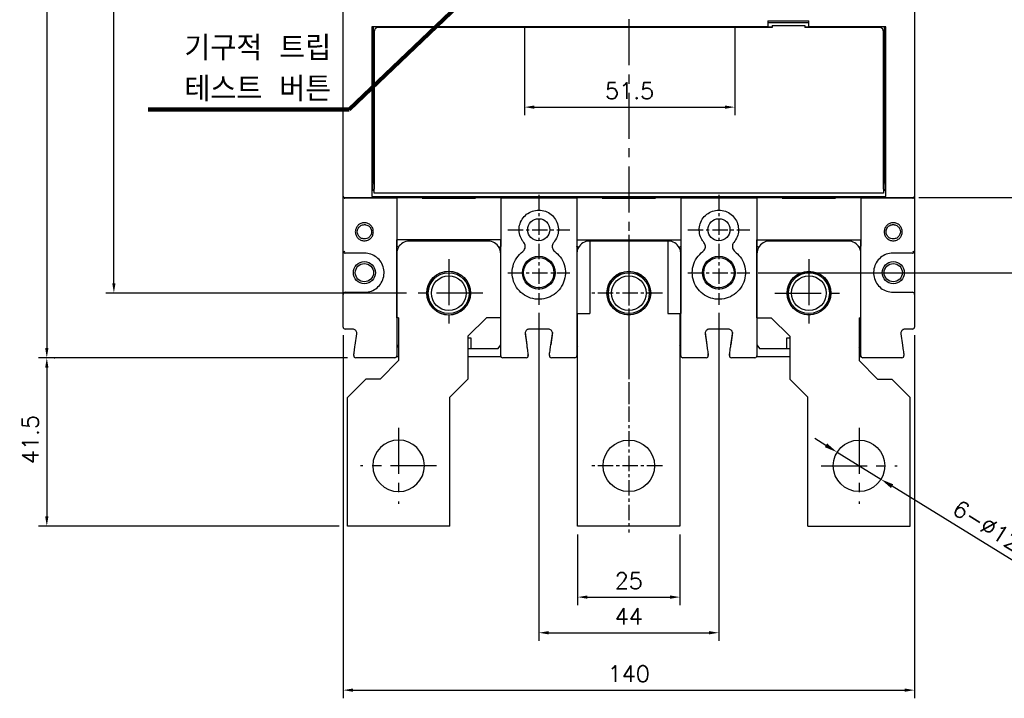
# Model space of a CAD drawing. Extents: x -312 to 2710, y -907 to 1738.
# Tile 4 of 17: x -66 to 174, y 1221 to 1387. Entities that reach past the tile are written whole.
import ezdxf

# ---------------------------------------------------------------- set-up
doc = ezdxf.new("R2010")
doc.units = 0
doc.header["$LTSCALE"] = 3
doc.header["$MEASUREMENT"] = 0
doc.linetypes.add('CENTER', pattern=[2, 1.25, -0.25, 0.25, -0.25])
doc.layers.get('0').update_dxf_attribs({"linetype": 'CONTINUOUS'})
doc.layers.get('Defpoints').update_dxf_attribs({"linetype": 'CONTINUOUS'})
for name, color, linetype in [('cen', 1, 'CENTER'), ('di', 3, 'CONTINUOUS'), ('dwg', 7, 'CONTINUOUS')]:
    doc.layers.add(name, color=color, linetype=linetype)
doc.styles.add('KIM', font='ROMANS.shx', dxfattribs={"height": 5, "bigfont": 'GSG1.shx'})
doc.styles.get("Standard").update_dxf_attribs({"font": 'romans.shx', "height": 4, "bigfont": 'ghs.shx'})
doc.dimstyles.get("Standard").update_dxf_attribs({"dimtxt": 0.18, "dimasz": 0.18, "dimexe": 0.18, "dimexo": 0.0625, "dimgap": 0.09, "dimtad": 0, "dimtih": 1, "dimtoh": 1, "dimdec": 4, "dimzin": 0, "dimdsep": 46, "dimtxsty": 'Standard', "dimcen": 0.09, "dimadec": 0, "dimazin": 0, "dimtfac": 1, "dimtdec": 4, "dimtofl": 0, "dimtmove": 0, "dimatfit": 3, "dimfxl": 0, "dimtolj": 1, "dimtzin": 0, "dimarcsym": 0})
doc.dimstyles.new('STANDARD$0', dxfattribs={"dimtxt": 5, "dimasz": 5, "dimexe": 1, "dimexo": 2, "dimgap": 2, "dimtad": 1, "dimdec": 4, "dimzin": 12, "dimdsep": 46, "dimtxsty": 'KIM', "dimcen": -1, "dimdle": 0.1, "dimadec": 0, "dimazin": 0, "dimtfac": 1, "dimtdec": 4, "dimtmove": 0, "dimatfit": 3, "dimfxl": 0, "dimtolj": 1, "dimtzin": 0, "dimarcsym": 0})

# ---------------------------------------------------------------- blocks, each defined once
blk = doc.blocks.new('*D228')
at = {"layer": 'Defpoints', "color": 0}
for p in [(12.81, 1312.25), (152.41, 1312.25), (152.41, 1223.5)]:
    blk.add_point(p, dxfattribs=at)
at = {"layer": 'di'}
for p, q in [((12.81, 1310.25), (12.81, 1221.5)), ((152.41, 1310.25), (152.41, 1221.5)), ((15.21, 1223.5), (150.01, 1223.5))]:
    blk.add_line(p, q, dxfattribs=at)
for points in [[(15.21, 1223.9), (15.21, 1223.1), (12.81, 1223.5)], [(150.01, 1223.9), (150.01, 1223.1), (152.41, 1223.5)]]:
    blk.add_solid(points, dxfattribs=at)
at = {"layer": 'di', "insert": (82.61, 1227.5), "char_height": 4, "attachment_point": 5}
blk.add_mtext('\\A1;140', dxfattribs=at)
blk = doc.blocks.new('fsadfsafas')
at = {"layer": 'cen', "ltscale": 3}
for p, q in [((614, 610.86), (614, 629.46)), ((623.3, 620.16), (604.7, 620.16)), ((626.25, 569.66), (626.25, 586.26)), ((634.55, 577.96), (617.95, 577.96))]:
    blk.add_line(p, q, dxfattribs=at)
at = {"layer": 'dwg'}
for p, q in [((626.5, 634.96), (601.5, 634.96)), ((601.5, 634.96), (601.5, 603.46)), ((626.5, 634.96), (626.5, 603.41)), ((601.5, 603.46), (606, 598.96)), ((626.5, 603.41), (630.95, 598.96)), ((609.5, 598.96), (606, 598.96)), ((609.5, 598.96), (614, 594.46)), ((630.95, 588.46), (630.95, 598.96)), ((614, 583.96), (614, 594.46)), ((635.45, 583.96), (630.95, 588.46)), ((614, 583.96), (613.55, 583.96)), ((613.55, 583.96), (613.55, 564.96)), ((638.95, 583.96), (635.45, 583.96)), ((638.95, 583.96), (638.95, 564.96)), ((638.95, 564.96), (613.55, 564.96))]:
    blk.add_line(p, q, dxfattribs=at)
for centre, radius in [((614, 620.16), 6.3), ((626.25, 577.96), 5.3)]:
    blk.add_circle(centre, radius, dxfattribs=at)
blk = doc.blocks.new('fsadfsaf')
for p, q in [((574.65, 711.75), (574.65, 763.75)), ((574.65, 763.75), (599.65, 763.75)), ((599.65, 763.75), (599.65, 711.75)), ((577.65, 711.75), (574.45, 711.75)), ((574.45, 693.75), (574.45, 711.75)), ((577.65, 693.75), (577.65, 711.75)), ((596.65, 693.75), (596.65, 711.75)), ((599.85, 711.75), (596.65, 711.75)), ((599.85, 693.75), (599.85, 711.75)), ((599.85, 693.75), (574.45, 693.75))]:
    blk.add_line(p, q)
for centre, radius in [((587.15, 748.95), 6.3), ((587.15, 706.75), 5.3)]:
    blk.add_circle(centre, radius)
at = {"layer": 'cen'}
for p, q in [((587.15, 692.49), (587.15, 765.27)), ((578.96, 748.95), (596.21, 748.95)), ((578.96, 706.75), (596.21, 706.75))]:
    blk.add_line(p, q, dxfattribs=at)
blk = doc.blocks.new('*D231')
at = {"layer": 'Defpoints', "color": 0}
for p in [(57.11, 1387.65), (108.51, 1387.65), (108.51, 1366.02)]:
    blk.add_point(p, dxfattribs=at)
at = {"layer": 'di'}
for p, q in [((57.11, 1385.65), (57.11, 1364.02)), ((108.51, 1385.65), (108.51, 1364.02)), ((59.51, 1366.02), (106.11, 1366.02))]:
    blk.add_line(p, q, dxfattribs=at)
for points in [[(59.51, 1366.42), (59.51, 1365.62), (57.11, 1366.02)], [(106.11, 1366.42), (106.11, 1365.62), (108.51, 1366.02)]]:
    blk.add_solid(points, dxfattribs=at)
at = {"layer": 'di', "insert": (82.81, 1370.02), "char_height": 4, "attachment_point": 5}
blk.add_mtext('\\A1;51.5', dxfattribs=at)
blk = doc.blocks.new('*D232')
at = {"layer": 'Defpoints', "color": 0}
for p in [(70.11, 1263.55), (95.11, 1263.55), (95.11, 1246.24)]:
    blk.add_point(p, dxfattribs=at)
at = {"layer": 'di'}
for p, q in [((70.11, 1261.55), (70.11, 1244.24)), ((95.11, 1261.55), (95.11, 1244.24)), ((72.51, 1246.24), (92.71, 1246.24))]:
    blk.add_line(p, q, dxfattribs=at)
for points in [[(72.51, 1246.64), (72.51, 1245.84), (70.11, 1246.24)], [(92.71, 1246.64), (92.71, 1245.84), (95.11, 1246.24)]]:
    blk.add_solid(points, dxfattribs=at)
at = {"layer": 'di', "insert": (82.61, 1250.24), "char_height": 4, "attachment_point": 5}
blk.add_mtext('\\A1;25', dxfattribs=at)
blk = doc.blocks.new('*D220')
at = {"layer": 'Defpoints', "color": 0}
for p in [(15.89, 1561.35), (-59.59, 1304.75), (15.89, 1304.75)]:
    blk.add_point(p, dxfattribs=at)
at = {"layer": 'di'}
for p, q in [((13.89, 1561.35), (-61.59, 1561.35)), ((-59.59, 1558.95), (-59.59, 1307.15)), ((13.89, 1304.75), (-61.59, 1304.75))]:
    blk.add_line(p, q, dxfattribs=at)
for points in [[(-59.99, 1558.95), (-59.19, 1558.95), (-59.59, 1561.35)], [(-59.99, 1307.15), (-59.19, 1307.15), (-59.59, 1304.75)]]:
    blk.add_solid(points, dxfattribs=at)
at = {"layer": 'di', "insert": (-63.59, 1433.05), "char_height": 4, "attachment_point": 5, "rotation": 90}
blk.add_mtext('\\A1;257', dxfattribs=at)
blk = doc.blocks.new('*D221')
at = {"layer": 'Defpoints', "color": 0}
for p in [(-43.2, 1545.55), (30.31, 1545.55), (30.31, 1320.55)]:
    blk.add_point(p, dxfattribs=at)
at = {"layer": 'di'}
for p, q in [((28.31, 1545.55), (-45.2, 1545.55)), ((-43.2, 1322.95), (-43.2, 1543.15)), ((28.31, 1320.55), (-45.2, 1320.55))]:
    blk.add_line(p, q, dxfattribs=at)
for points in [[(-43.6, 1543.15), (-42.8, 1543.15), (-43.2, 1545.55)], [(-43.6, 1322.95), (-42.8, 1322.95), (-43.2, 1320.55)]]:
    blk.add_solid(points, dxfattribs=at)
at = {"layer": 'di', "insert": (-47.2, 1433.05), "char_height": 4, "attachment_point": 5, "rotation": 90}
blk.add_mtext('\\A1;225', dxfattribs=at)
blk = doc.blocks.new('*D222')
at = {"layer": 'Defpoints', "color": 0}
for p in [(-59.79, 1304.75), (-59.59, 1263.55), (13.86, 1263.55)]:
    blk.add_point(p, dxfattribs=at)
at = {"layer": 'di'}
for p, q in [((-57.79, 1304.75), (-57.59, 1304.75)), ((-59.59, 1302.35), (-59.59, 1265.95)), ((11.86, 1263.55), (-61.59, 1263.55))]:
    blk.add_line(p, q, dxfattribs=at)
for points in [[(-59.99, 1302.35), (-59.19, 1302.35), (-59.59, 1304.75)], [(-59.99, 1265.95), (-59.19, 1265.95), (-59.59, 1263.55)]]:
    blk.add_solid(points, dxfattribs=at)
at = {"layer": 'di', "insert": (-63.59, 1284.75), "char_height": 4, "attachment_point": 5, "rotation": 90}
blk.add_mtext('\\A1;41.5', dxfattribs=at)
blk = doc.blocks.new('*D170')
at = {"layer": 'Defpoints', "color": 0}
for p in [(133.5, 1281.66), (144.22, 1275.04)]:
    blk.add_point(p, dxfattribs=at)
at = {"layer": 'di'}
for p, q in [((130.78, 1283.34), (128.06, 1285.02)), ((133.5, 1281.66), (144.22, 1275.04)), ((182.27, 1251.53), (146.94, 1273.36))]:
    blk.add_line(p, q, dxfattribs=at)
for points in [[(131.06, 1283.8), (130.5, 1282.89), (133.5, 1281.66)], [(147.22, 1273.81), (146.66, 1272.9), (144.22, 1275.04)]]:
    blk.add_solid(points, dxfattribs=at)
at = {"layer": 'di', "insert": (172.3, 1262.4), "char_height": 4, "attachment_point": 5, "rotation": 328.2972}
blk.add_mtext('\\A1;6-∅12.6', dxfattribs=at)
blk = doc.blocks.new('*D171')
at = {"layer": 'Defpoints', "color": 0}
for p in [(60.61, 1317.72), (104.61, 1317.72), (104.61, 1237.53)]:
    blk.add_point(p, dxfattribs=at)
at = {"layer": 'di'}
for p, q in [((60.61, 1315.72), (60.61, 1235.53)), ((104.61, 1315.72), (104.61, 1235.53)), ((63.01, 1237.53), (102.21, 1237.53))]:
    blk.add_line(p, q, dxfattribs=at)
for points in [[(63.01, 1237.93), (63.01, 1237.13), (60.61, 1237.53)], [(102.21, 1237.93), (102.21, 1237.13), (104.61, 1237.53)]]:
    blk.add_solid(points, dxfattribs=at)
at = {"layer": 'di', "insert": (82.61, 1241.53), "char_height": 4, "attachment_point": 5}
blk.add_mtext('\\A1;44', dxfattribs=at)
blk = doc.blocks.new('*D204')
at = {"layer": 'Defpoints', "color": 0}
for p in [(152.01, 1522.15), (151.44, 1343.95), (185.08, 1343.95)]:
    blk.add_point(p, dxfattribs=at)
at = {"layer": 'di'}
for p, q in [((154.01, 1522.15), (187.08, 1522.15)), ((185.08, 1519.75), (185.08, 1346.35)), ((153.44, 1343.95), (187.08, 1343.95))]:
    blk.add_line(p, q, dxfattribs=at)
for points in [[(184.68, 1519.75), (185.48, 1519.75), (185.08, 1522.15)], [(184.68, 1346.35), (185.48, 1346.35), (185.08, 1343.95)]]:
    blk.add_solid(points, dxfattribs=at)
at = {"layer": 'di', "insert": (181.08, 1433.05), "char_height": 4, "attachment_point": 5, "rotation": 90}
blk.add_mtext('\\A1;179', dxfattribs=at)
blk = doc.blocks.new('*D206')
at = {"layer": 'Defpoints', "color": 0}
for p in [(112.18, 1540.55), (112.2, 1325.55), (198.82, 1325.55)]:
    blk.add_point(p, dxfattribs=at)
at = {"layer": 'di'}
for p, q in [((114.18, 1540.55), (200.82, 1540.55)), ((198.82, 1538.15), (198.82, 1327.95)), ((114.2, 1325.55), (200.82, 1325.55))]:
    blk.add_line(p, q, dxfattribs=at)
for points in [[(198.42, 1538.15), (199.22, 1538.15), (198.82, 1540.55)], [(198.42, 1327.95), (199.22, 1327.95), (198.82, 1325.55)]]:
    blk.add_solid(points, dxfattribs=at)
at = {"layer": 'di', "insert": (194.82, 1433.05), "char_height": 4, "attachment_point": 5, "rotation": 90}
blk.add_mtext('\\A1;215', dxfattribs=at)

msp = doc.modelspace()

# ---------------------------------------------------------------- linework, layer by layer
for p, q in [((12.81, 1344.514), (12.81, 1521.584)), ((152.41, 1521.584), (152.41, 1344.514)), ((116.61, 1385.649), (19.81, 1385.649)), ((19.81, 1385.649), (19.81, 1344.732)), ((20.11, 1385.649), (20.11, 1349.349)), ((56.61, 1385.449), (56.61, 1385.649)), ((56.91, 1385.449), (56.91, 1385.649)), ((57.11, 1385.449), (57.11, 1385.649)), ((108.11, 1385.649), (108.11, 1385.449)), ((108.31, 1385.649), (108.31, 1385.449)), ((108.61, 1385.449), (108.61, 1385.649)), ((116.61, 1387.149), (126.61, 1387.149)), ((116.61, 1387.149), (116.61, 1385.649)), ((126.61, 1386.649), (116.61, 1386.649)), ((116.61, 1385.649), (117.61, 1385.649)), ((117.61, 1385.949), (117.61, 1385.449)), ((117.61, 1385.949), (125.61, 1385.949)), ((125.61, 1385.949), (125.61, 1385.449)), ((125.61, 1385.649), (126.61, 1385.649)), ((126.61, 1385.649), (126.61, 1387.149)), ((145.41, 1385.649), (126.61, 1385.649)), ((145.11, 1349.349), (145.11, 1385.649)), ((145.41, 1344.732), (145.41, 1385.649)), ((20.36, 1384.449), (20.36, 1345.949)), ((117.61, 1385.449), (21.36, 1385.449)), ((143.86, 1385.449), (125.61, 1385.449)), ((132.61, 1385.449), (132.61, 1385.549)), ((137.61, 1385.449), (137.61, 1385.549)), ((144.86, 1345.949), (144.86, 1384.449)), ((19.81, 1373.349), (20.11, 1373.349)), ((20.11, 1373.249), (19.81, 1373.249)), ((145.41, 1373.349), (145.11, 1373.349)), ((145.41, 1373.249), (145.11, 1373.249)), ((19.81, 1369.249), (20.11, 1369.249)), ((145.11, 1369.249), (145.41, 1369.249)), ((20.11, 1367.249), (19.81, 1367.249)), ((145.41, 1367.249), (145.11, 1367.249)), ((19.91, 1356.749), (19.81, 1356.749)), ((19.91, 1356.749), (19.91, 1349.449)), ((20.11, 1356.749), (19.91, 1356.749)), ((145.31, 1356.749), (145.11, 1356.749)), ((145.31, 1349.449), (145.31, 1356.749)), ((145.41, 1356.749), (145.31, 1356.749)), ((19.81, 1347.949), (20.36, 1347.949)), ((19.81, 1347.649), (20.36, 1347.649)), ((20.06, 1347.199), (19.81, 1347.199)), ((19.91, 1349.449), (20.11, 1349.449)), ((20.36, 1347.499), (20.06, 1347.199)), ((20.06, 1345.699), (20.06, 1347.199)), ((20.11, 1349.349), (20.36, 1349.349)), ((20.11, 1348.049), (20.11, 1349.349)), ((20.36, 1348.049), (20.11, 1348.049)), ((144.86, 1349.349), (145.11, 1349.349)), ((145.11, 1348.049), (144.86, 1348.049)), ((144.86, 1347.949), (145.41, 1347.949)), ((144.86, 1347.649), (145.41, 1347.649)), ((145.16, 1347.199), (144.86, 1347.499)), ((145.11, 1349.449), (145.31, 1349.449)), ((145.11, 1349.349), (145.11, 1348.049)), ((145.41, 1347.199), (145.16, 1347.199)), ((145.16, 1347.199), (145.16, 1346.449)), ((19.81, 1345.699), (20.06, 1345.699)), ((20.06, 1345.699), (20.36, 1345.399)), ((20.36, 1344.949), (20.36, 1345.949)), ((144.86, 1344.949), (20.36, 1344.949)), ((144.86, 1345.949), (144.86, 1344.949)), ((144.86, 1345.399), (145.16, 1345.699)), ((145.16, 1346.449), (145.16, 1345.699)), ((145.16, 1345.699), (145.41, 1345.699)), ((12.81, 1344.25), (12.81, 1344.514)), ((12.81, 1330.849), (12.81, 1344.25)), ((13.092, 1343.95), (13.092, 1343.749)), ((13.092, 1343.749), (13.259, 1343.749)), ((13.11, 1343.949), (32.61, 1343.949)), ((25.91, 1343.749), (13.259, 1343.749)), ((19.81, 1344.732), (19.81, 1344.433)), ((19.81, 1344.433), (19.81, 1344.214)), ((19.81, 1344.214), (145.41, 1344.214)), ((25.91, 1343.749), (25.91, 1332.052)), ((32.11, 1343.949), (32.11, 1343.749)), ((32.11, 1343.749), (45.11, 1343.749)), ((44.61, 1343.949), (32.61, 1343.949)), ((32.61, 1343.749), (32.61, 1343.949)), ((44.61, 1343.949), (76.61, 1343.949)), ((44.61, 1343.749), (44.61, 1343.949)), ((45.11, 1343.749), (45.11, 1343.949)), ((51.31, 1343.749), (51.31, 1332.052)), ((69.91, 1343.749), (51.31, 1343.749)), ((69.91, 1343.749), (69.91, 1332.052)), ((76.11, 1343.949), (76.11, 1343.749)), ((76.11, 1343.749), (89.11, 1343.749)), ((88.61, 1343.949), (76.61, 1343.949)), ((76.61, 1343.749), (76.61, 1343.949)), ((88.61, 1343.949), (120.61, 1343.949)), ((88.61, 1343.749), (88.61, 1343.949)), ((89.11, 1343.749), (89.11, 1343.949)), ((95.31, 1343.749), (95.31, 1332.052)), ((113.91, 1343.749), (95.31, 1343.749)), ((113.91, 1343.749), (113.91, 1332.052)), ((120.11, 1343.949), (120.11, 1343.749)), ((120.11, 1343.749), (133.11, 1343.749)), ((132.61, 1343.949), (120.61, 1343.949)), ((120.61, 1343.749), (120.61, 1343.949)), ((132.61, 1343.949), (152.11, 1343.949)), ((132.61, 1343.749), (132.61, 1343.949)), ((133.11, 1343.749), (133.11, 1343.949)), ((139.31, 1343.749), (139.31, 1332.052)), ((151.961, 1343.749), (139.31, 1343.749)), ((145.41, 1344.433), (145.41, 1344.732)), ((145.41, 1344.214), (145.41, 1344.433)), ((151.961, 1343.749), (152.128, 1343.749)), ((152.128, 1343.749), (152.128, 1343.95)), ((152.41, 1344.514), (152.41, 1344.25)), ((152.41, 1344.25), (152.41, 1330.849)), ((48.31, 1333.249), (28.91, 1333.249)), ((92.31, 1333.249), (72.91, 1333.249)), ((136.31, 1333.249), (116.91, 1333.249)), ((12.81, 1320.249), (12.81, 1330.849)), ((18.01, 1330.349), (13.31, 1330.349)), ((151.91, 1330.349), (147.21, 1330.349)), ((152.41, 1330.849), (152.41, 1320.249)), ((25.91, 1330.249), (25.91, 1307.749)), ((51.31, 1307.749), (51.31, 1330.249)), ((69.91, 1330.249), (69.91, 1307.749)), ((95.31, 1307.749), (95.31, 1330.249)), ((113.91, 1330.249), (113.91, 1307.749)), ((139.31, 1307.749), (139.31, 1330.249)), ((13.31, 1320.749), (18.01, 1320.749)), ((147.21, 1320.749), (151.91, 1320.749)), ((12.81, 1312.249), (12.81, 1320.249)), ((152.41, 1320.249), (152.41, 1312.249)), ((15.157, 1311.749), (13.31, 1311.749)), ((62.957, 1311.749), (58.263, 1311.749)), ((106.957, 1311.749), (102.263, 1311.749)), ((151.91, 1311.749), (150.063, 1311.749)), ((15.749, 1307.82), (16.147, 1310.608)), ((44.11, 1309.549), (43.31, 1309.549)), ((44.11, 1307.049), (44.11, 1309.549)), ((57.273, 1310.908), (57.699, 1307.93)), ((57.273, 1310.608), (57.671, 1307.82)), ((63.947, 1310.908), (63.522, 1307.93)), ((63.549, 1307.82), (63.947, 1310.608)), ((101.273, 1310.908), (101.699, 1307.93)), ((101.273, 1310.608), (101.671, 1307.82)), ((107.947, 1310.908), (107.522, 1307.93)), ((107.549, 1307.82), (107.947, 1310.608)), ((121.91, 1309.549), (121.11, 1309.549)), ((121.11, 1309.549), (121.11, 1307.049)), ((149.073, 1310.608), (149.471, 1307.82)), ((25.91, 1307.899), (26.36, 1307.262)), ((43.31, 1307.049), (44.11, 1307.049)), ((44.11, 1307.049), (50.71, 1307.049)), ((50.71, 1307.049), (51.31, 1307.899)), ((69.91, 1307.899), (70.11, 1307.616)), ((95.11, 1307.616), (95.31, 1307.899)), ((113.91, 1307.899), (114.51, 1307.049)), ((114.51, 1307.049), (121.11, 1307.049)), ((121.11, 1307.049), (121.91, 1307.049)), ((138.86, 1307.262), (139.31, 1307.899)), ((25.41, 1304.749), (15.887, 1304.749)), ((25.868, 1305.049), (26.36, 1305.049)), ((43.31, 1305.049), (51.352, 1305.049)), ((57.534, 1304.749), (51.81, 1304.749)), ((69.41, 1304.749), (63.687, 1304.749)), ((69.868, 1305.049), (70.11, 1305.049)), ((95.11, 1305.049), (95.352, 1305.049)), ((101.534, 1304.749), (95.81, 1304.749)), ((113.41, 1304.749), (107.687, 1304.749)), ((113.868, 1305.049), (121.91, 1305.049)), ((138.86, 1305.049), (139.352, 1305.049)), ((149.334, 1304.749), (139.81, 1304.749))]:
    msp.add_line(p, q)
at = {"flags": 128}
for points in [[(63.192, 1305.62), (63.188, 1305.513), (63.205, 1305.416)], [(107.192, 1305.62), (107.188, 1305.513), (107.205, 1305.416)]]:
    msp.add_lwpolyline(points, dxfattribs=at)
for centre, radius in [((60.61, 1336.049), 2.7), ((104.61, 1336.049), 2.7), ((18.01, 1325.549), 2.7), ((60.61, 1325.549), 4), ((60.61, 1325.549), 3.7), ((104.61, 1325.549), 4), ((104.61, 1325.549), 3.7), ((147.21, 1325.549), 2.7), ((18.01, 1325.549), 2.225), ((38.61, 1320.549), 5.35), ((38.61, 1320.549), 5), ((82.61, 1320.549), 5.35), ((82.61, 1320.549), 5), ((126.61, 1320.549), 5.35), ((126.61, 1320.549), 5), ((147.21, 1325.549), 2.225), ((38.61, 1320.549), 4.25), ((82.61, 1320.549), 4.25), ((126.61, 1320.549), 4.25)]:
    msp.add_circle(centre, radius)
for centre, radius, start, end in [((135.11, 1377.949), 8, 105.74055, 108.20996), ((135.11, 1377.949), 8, 71.79004, 74.25945), ((21.36, 1384.449), 1, 90, 180), ((143.86, 1384.449), 1, 0, 90), ((28.91, 1330.249), 3, 90, 149.88045), ((48.31, 1330.249), 3, 29.73773, 90), ((72.91, 1330.249), 3, 90, 150.26227), ((92.31, 1330.249), 3, 29.73773, 90), ((116.91, 1330.249), 3, 90, 150.26227), ((136.31, 1330.249), 3, 30.11955, 90), ((13.31, 1330.849), 0.5, 180, 222.0016), ((151.91, 1330.849), 0.5, 317.9984, 0), ((13.31, 1320.249), 0.5, 90, 180), ((151.91, 1320.249), 0.5, 0, 90), ((13.31, 1312.249), 0.5, 180, 270), ((151.91, 1312.249), 0.5, 270, 0), ((15.887, 1305.249), 0.5, 171.8699, 270), ((25.41, 1305.249), 0.5, 270, 0), ((51.81, 1305.249), 0.5, 180, 270), ((57.534, 1305.249), 0.5, 270, 8.1301), ((57.534, 1305.549), 0.5, 329.88444, 8.1301), ((63.687, 1305.249), 0.5, 171.8699, 270), ((69.41, 1305.249), 0.5, 270, 0), ((95.81, 1305.249), 0.5, 180, 270), ((101.534, 1305.249), 0.5, 270, 8.1301), ((101.534, 1305.549), 0.5, 336.2938, 8.1301), ((107.687, 1305.249), 0.5, 171.8699, 270), ((113.41, 1305.249), 0.5, 270, 0), ((139.81, 1305.249), 0.5, 180, 270), ((149.334, 1305.249), 0.5, 270, 8.1301)]:
    msp.add_arc(centre, radius, start, end)
for centre, major_axis, start_param, end_param in [((13.11, 1344.25), (0, -0.301), 4.712389, 6.2831853), ((152.11, 1344.25), (0, 0.301), 3.1415927, 4.712389)]:
    msp.add_ellipse(centre, major_axis=major_axis, ratio=0.9982744, start_param=start_param, end_param=end_param)
for points, knots in [([(56.961, 1332.931), (56.788, 1333.156), (56.29, 1333.806), (55.813, 1335.11), (55.767, 1336.746), (56.272, 1338.31), (57.264, 1339.617), (58.629, 1340.521), (60.217, 1340.925), (61.852, 1340.781), (63.349, 1340.103), (64.533, 1338.97), (65.279, 1337.51), (65.494, 1335.892), (65.189, 1334.264), (64.569, 1333.375), (64.259, 1332.931)], [0, 0, 0, 0, 0.0389932, 0.1127209, 0.1865914, 0.2607106, 0.334796, 0.4086203, 0.4823615, 0.5563266, 0.6304755, 0.7044802, 0.7782374, 0.8520288, 0.9260134, 1, 1, 1, 1]), ([(100.961, 1332.931), (100.788, 1333.156), (100.29, 1333.806), (99.813, 1335.11), (99.767, 1336.746), (100.272, 1338.31), (101.264, 1339.617), (102.629, 1340.521), (104.217, 1340.925), (105.852, 1340.781), (107.349, 1340.103), (108.533, 1338.97), (109.279, 1337.51), (109.494, 1335.892), (109.189, 1334.264), (108.569, 1333.375), (108.259, 1332.931)], [0, 0, 0, 0, 0.0389932, 0.1127209, 0.1865914, 0.2607106, 0.334796, 0.4086203, 0.4823615, 0.5563266, 0.6304755, 0.7044802, 0.7782374, 0.8520288, 0.9260134, 1, 1, 1, 1]), ([(20.212, 1335.549), (20.178, 1335.262), (20.109, 1334.688), (19.601, 1333.954), (18.866, 1333.471), (17.998, 1333.295), (17.133, 1333.471), (16.394, 1333.954), (15.906, 1334.688), (15.727, 1335.551), (15.906, 1336.413), (16.395, 1337.145), (17.133, 1337.627), (17.999, 1337.803), (18.868, 1337.627), (19.601, 1337.144), (20.11, 1336.41), (20.178, 1335.836), (20.212, 1335.549)], [0, 0, 0, 0, 0.0622509, 0.1246642, 0.1872852, 0.2500195, 0.3127171, 0.3752583, 0.4377334, 0.5001498, 0.5624037, 0.6247434, 0.6873254, 0.7500656, 0.8128154, 0.8754125, 0.9377774, 1, 1, 1, 1]), ([(149.434, 1335.549), (149.399, 1335.262), (149.331, 1334.688), (148.822, 1333.954), (148.089, 1333.472), (147.221, 1333.295), (146.355, 1333.471), (145.615, 1333.954), (145.127, 1334.688), (144.948, 1335.551), (145.127, 1336.413), (145.616, 1337.145), (146.356, 1337.628), (147.222, 1337.803), (148.09, 1337.626), (148.823, 1337.143), (149.331, 1336.41), (149.4, 1335.836), (149.434, 1335.549)], [0, 0, 0, 0, 0.06225009, 0.12466459, 0.18728723, 0.25002225, 0.31271834, 0.37525776, 0.43773411, 0.50015115, 0.56240586, 0.62474344, 0.68732298, 0.75006328, 0.81281547, 0.8754149, 0.93777922, 1, 1, 1, 1]), ([(19.76, 1335.549), (19.742, 1335.74), (19.708, 1336.1), (19.466, 1336.557), (19.166, 1336.885), (18.785, 1337.142), (18.391, 1337.275), (17.944, 1337.313), (17.549, 1337.257), (17.124, 1337.08), (16.784, 1336.824), (16.527, 1336.502), (16.321, 1336.092), (16.221, 1335.55), (16.321, 1335.008), (16.526, 1334.597), (16.784, 1334.275), (17.124, 1334.018), (17.488, 1333.867), (17.749, 1333.815), (17.914, 1333.801), (18.078, 1333.797), (18.391, 1333.823), (18.785, 1333.957), (19.166, 1334.214), (19.466, 1334.542), (19.708, 1334.998), (19.742, 1335.358), (19.76, 1335.549)], [0, 0, 0, 0, 0.0520031, 0.098106, 0.1382923, 0.1725474, 0.2230612, 0.2498709, 0.2950012, 0.3306361, 0.3749161, 0.4099539, 0.4424812, 0.4997753, 0.5572452, 0.589853, 0.6249652, 0.6692888, 0.7049225, 0.731842, 0.7420315, 0.7500331, 0.7769035, 0.8274525, 0.8617162, 0.9019055, 0.9480054, 1, 1, 1, 1]), ([(148.96, 1335.549), (148.939, 1335.76), (148.905, 1336.09), (148.693, 1336.501), (148.437, 1336.823), (148.097, 1337.079), (147.734, 1337.231), (147.472, 1337.284), (147.307, 1337.297), (147.142, 1337.302), (146.83, 1337.276), (146.436, 1337.142), (146.055, 1336.885), (145.753, 1336.558), (145.52, 1336.102), (145.428, 1335.551), (145.519, 1334.999), (145.752, 1334.542), (146.054, 1334.214), (146.436, 1333.956), (146.83, 1333.823), (147.277, 1333.785), (147.671, 1333.842), (148.096, 1334.019), (148.437, 1334.275), (148.693, 1334.597), (148.905, 1335.008), (148.939, 1335.338), (148.96, 1335.549)], [0, 0, 0, 0, 0.0573026, 0.0898259, 0.1248557, 0.1692261, 0.2048978, 0.2318432, 0.2420425, 0.250051, 0.2769365, 0.3274704, 0.3617137, 0.4018747, 0.4479384, 0.49989, 0.5519602, 0.5981192, 0.6383485, 0.6726363, 0.7231786, 0.74997, 0.7950196, 0.8306896, 0.875055, 0.9100937, 0.9426359, 1, 1, 1, 1]), ([(56.718, 1330.755), (56.827, 1330.852), (57.061, 1331.06), (57.278, 1331.502), (57.347, 1332.006), (57.251, 1332.515), (57.057, 1332.792), (56.961, 1332.931)], [0, 0, 0, 0, 0.1767702, 0.3824571, 0.5882182, 0.7941418, 1, 1, 1, 1]), ([(64.259, 1332.931), (64.175, 1332.814), (63.993, 1332.56), (63.878, 1332.081), (63.921, 1331.574), (64.127, 1331.098), (64.377, 1330.87), (64.502, 1330.755)], [0, 0, 0, 0, 0.1762349, 0.3819524, 0.5878501, 0.7939744, 1, 1, 1, 1]), ([(100.718, 1330.755), (100.827, 1330.852), (101.061, 1331.06), (101.278, 1331.502), (101.347, 1332.006), (101.251, 1332.515), (101.057, 1332.792), (100.961, 1332.931)], [0, 0, 0, 0, 0.1767702, 0.3824571, 0.5882182, 0.7941418, 1, 1, 1, 1]), ([(108.259, 1332.931), (108.175, 1332.814), (107.993, 1332.56), (107.878, 1332.081), (107.921, 1331.574), (108.127, 1331.098), (108.377, 1330.87), (108.502, 1330.755)], [0, 0, 0, 0, 0.1762349, 0.3819524, 0.5878501, 0.7939744, 1, 1, 1, 1]), ([(13.259, 1330.849), (13.258, 1330.848), (13.201, 1330.791), (13.085, 1330.673), (12.988, 1330.568), (12.939, 1330.515)], [0, 0, 0, 0, 0.0090414, 0.4889658, 1, 1, 1, 1]), ([(12.939, 1330.515), (12.953, 1330.5), (13.016, 1330.435), (13.141, 1330.368), (13.255, 1330.349), (13.309, 1330.349), (13.31, 1330.349)], [0, 0, 0, 0, 0.1361647, 0.5958986, 0.9916285, 1, 1, 1, 1]), ([(18.01, 1320.749), (18.185, 1320.755), (18.896, 1320.779), (20.124, 1321.14), (21.463, 1322.084), (22.414, 1323.421), (22.87, 1324.997), (22.78, 1326.636), (22.151, 1328.155), (21.058, 1329.368), (19.624, 1330.191), (18.548, 1330.296), (18.01, 1330.349)], [0, 0, 0, 0, 0.0349024, 0.1422143, 0.2496427, 0.3568778, 0.4640095, 0.5713241, 0.6787557, 0.7859581, 0.8929776, 1, 1, 1, 1]), ([(25.931, 1331.994), (25.928, 1331.996), (25.921, 1332.001), (25.913, 1332.017), (25.91, 1332.034), (25.91, 1332.048), (25.91, 1332.052)], [0, 0, 0, 0, 0.169075, 0.3856401, 0.790573, 1, 1, 1, 1]), ([(26.315, 1331.755), (26.227, 1331.585), (25.985, 1331.117), (25.939, 1330.587), (25.91, 1330.249)], [0, 0, 0, 0, 0.3622564, 1, 1, 1, 1]), ([(26.315, 1331.755), (26.315, 1331.755), (26.315, 1331.755), (26.311, 1331.76), (26.28, 1331.782), (26.194, 1331.836), (26.074, 1331.909), (25.978, 1331.966), (25.931, 1331.994)], [0, 0, 0, 0, 0.02403069, 0.08629883, 0.31481648, 0.54323726, 0.77161499, 1, 1, 1, 1]), ([(50.915, 1331.737), (50.915, 1331.738), (50.915, 1331.738), (50.917, 1331.743), (50.942, 1331.762), (51.022, 1331.814), (51.139, 1331.885), (51.233, 1331.941), (51.281, 1331.969)], [0, 0, 0, 0, 0.0208293, 0.0606006, 0.2956434, 0.5304834, 0.765239, 1, 1, 1, 1]), ([(51.31, 1330.249), (51.281, 1330.586), (51.236, 1331.109), (51, 1331.572), (50.915, 1331.737)], [0, 0, 0, 0, 0.6425403, 1, 1, 1, 1]), ([(51.31, 1332.052), (51.31, 1332.041), (51.309, 1332.02), (51.303, 1331.994), (51.292, 1331.976), (51.284, 1331.971), (51.281, 1331.969)], [0, 0, 0, 0, 0.3461566, 0.6945031, 0.8685532, 1, 1, 1, 1]), ([(64.502, 1330.755), (64.969, 1330.34), (65.98, 1329.443), (66.92, 1327.54), (67.232, 1325.353), (66.793, 1323.17), (65.658, 1321.26), (63.96, 1319.836), (61.891, 1319.051), (59.672, 1318.992), (57.555, 1319.671), (55.785, 1321.011), (54.561, 1322.854), (54.008, 1325.001), (54.203, 1327.206), (55.09, 1329.269), (56.176, 1330.26), (56.718, 1330.755)], [0, 0, 0, 0, 0.0576455, 0.1246599, 0.1917276, 0.2592147, 0.3268307, 0.3940899, 0.4611735, 0.5282591, 0.5958477, 0.6633841, 0.7305035, 0.797489, 0.8648338, 0.9324162, 1, 1, 1, 1]), ([(69.939, 1331.969), (69.935, 1331.971), (69.926, 1331.978), (69.916, 1331.999), (69.911, 1332.025), (69.91, 1332.044), (69.91, 1332.052)], [0, 0, 0, 0, 0.1590345, 0.3666252, 0.749201, 1, 1, 1, 1]), ([(70.305, 1331.737), (70.221, 1331.572), (69.984, 1331.109), (69.939, 1330.586), (69.91, 1330.249)], [0, 0, 0, 0, 0.3574596, 1, 1, 1, 1]), ([(70.305, 1331.737), (70.305, 1331.738), (70.305, 1331.738), (70.303, 1331.743), (70.278, 1331.762), (70.198, 1331.814), (70.082, 1331.885), (69.987, 1331.941), (69.939, 1331.969)], [0, 0, 0, 0, 0.0208293, 0.0606008, 0.2956438, 0.5304854, 0.7652397, 1, 1, 1, 1]), ([(94.915, 1331.737), (94.915, 1331.738), (94.915, 1331.738), (94.917, 1331.743), (94.942, 1331.762), (95.022, 1331.814), (95.139, 1331.885), (95.233, 1331.941), (95.281, 1331.969)], [0, 0, 0, 0, 0.0208293, 0.0606008, 0.2956438, 0.5304854, 0.7652397, 1, 1, 1, 1]), ([(95.31, 1330.249), (95.281, 1330.586), (95.236, 1331.109), (95, 1331.572), (94.915, 1331.737)], [0, 0, 0, 0, 0.6425404, 1, 1, 1, 1]), ([(95.31, 1332.052), (95.31, 1332.041), (95.309, 1332.02), (95.303, 1331.994), (95.292, 1331.976), (95.284, 1331.971), (95.281, 1331.969)], [0, 0, 0, 0, 0.3461544, 0.6944978, 0.8685465, 1, 1, 1, 1]), ([(108.502, 1330.755), (108.969, 1330.34), (109.98, 1329.443), (110.92, 1327.54), (111.232, 1325.353), (110.793, 1323.17), (109.658, 1321.26), (107.96, 1319.836), (105.891, 1319.051), (103.672, 1318.992), (101.555, 1319.671), (99.785, 1321.011), (98.561, 1322.854), (98.008, 1325.001), (98.203, 1327.206), (99.09, 1329.269), (100.176, 1330.26), (100.718, 1330.755)], [0, 0, 0, 0, 0.0576455, 0.1246599, 0.1917276, 0.2592147, 0.3268307, 0.3940899, 0.4611735, 0.5282591, 0.5958477, 0.6633841, 0.7305035, 0.797489, 0.8648338, 0.9324162, 1, 1, 1, 1]), ([(113.939, 1331.969), (113.935, 1331.971), (113.926, 1331.978), (113.916, 1331.999), (113.911, 1332.025), (113.91, 1332.044), (113.91, 1332.052)], [0, 0, 0, 0, 0.1590219, 0.3666162, 0.7491963, 1, 1, 1, 1]), ([(114.305, 1331.737), (114.221, 1331.572), (113.984, 1331.109), (113.939, 1330.586), (113.91, 1330.249)], [0, 0, 0, 0, 0.3574597, 1, 1, 1, 1]), ([(114.305, 1331.737), (114.305, 1331.738), (114.305, 1331.738), (114.303, 1331.743), (114.278, 1331.762), (114.198, 1331.814), (114.082, 1331.885), (113.987, 1331.941), (113.939, 1331.969)], [0, 0, 0, 0, 0.0208293, 0.0606006, 0.2956434, 0.5304834, 0.765239, 1, 1, 1, 1]), ([(138.905, 1331.755), (138.905, 1331.755), (138.905, 1331.755), (138.909, 1331.76), (138.94, 1331.782), (139.026, 1331.836), (139.146, 1331.909), (139.242, 1331.966), (139.29, 1331.994)], [0, 0, 0, 0, 0.02403069, 0.08629883, 0.31481648, 0.54323726, 0.77161499, 1, 1, 1, 1]), ([(139.31, 1330.249), (139.281, 1330.587), (139.235, 1331.117), (138.993, 1331.585), (138.905, 1331.755)], [0, 0, 0, 0, 0.6377436, 1, 1, 1, 1]), ([(139.31, 1332.052), (139.31, 1332.045), (139.309, 1332.03), (139.305, 1332.011), (139.297, 1331.999), (139.292, 1331.995), (139.29, 1331.994)], [0, 0, 0, 0, 0.34765098, 0.69775889, 0.8729412, 1, 1, 1, 1]), ([(147.21, 1330.349), (147.035, 1330.343), (146.324, 1330.319), (145.096, 1329.958), (143.757, 1329.015), (142.806, 1327.677), (142.35, 1326.102), (142.44, 1324.463), (143.069, 1322.944), (144.162, 1321.73), (145.596, 1320.907), (146.672, 1320.802), (147.21, 1320.749)], [0, 0, 0, 0, 0.03490245, 0.14221454, 0.24964233, 0.35687826, 0.46401001, 0.57132458, 0.67875615, 0.78595781, 0.89297776, 1, 1, 1, 1]), ([(151.91, 1330.349), (151.911, 1330.349), (151.965, 1330.349), (152.079, 1330.368), (152.204, 1330.435), (152.267, 1330.5), (152.282, 1330.515)], [0, 0, 0, 0, 0.0083715, 0.4041014, 0.8638353, 1, 1, 1, 1]), ([(152.282, 1330.515), (152.232, 1330.568), (152.136, 1330.673), (152.019, 1330.791), (151.962, 1330.848), (151.961, 1330.849)], [0, 0, 0, 0, 0.5110342, 0.9909586, 1, 1, 1, 1]), ([(16.147, 1310.608), (16.152, 1310.721), (16.162, 1310.946), (16.034, 1311.267), (15.815, 1311.526), (15.512, 1311.712), (15.279, 1311.736), (15.157, 1311.749)], [0, 0, 0, 0, 0.1964578, 0.3929418, 0.5895562, 0.7864792, 1, 1, 1, 1]), ([(58.263, 1311.749), (58.151, 1311.738), (57.925, 1311.716), (57.626, 1311.543), (57.4, 1311.289), (57.26, 1310.963), (57.269, 1310.729), (57.273, 1310.608)], [0, 0, 0, 0, 0.1973372, 0.3946917, 0.5920245, 0.7890374, 1, 1, 1, 1]), ([(63.947, 1310.608), (63.952, 1310.72), (63.962, 1310.946), (63.834, 1311.267), (63.616, 1311.526), (63.313, 1311.711), (63.079, 1311.736), (62.957, 1311.749)], [0, 0, 0, 0, 0.1964018, 0.3928602, 0.589578, 0.7867327, 1, 1, 1, 1]), ([(102.263, 1311.749), (102.151, 1311.738), (101.925, 1311.716), (101.626, 1311.543), (101.4, 1311.289), (101.26, 1310.963), (101.269, 1310.729), (101.273, 1310.608)], [0, 0, 0, 0, 0.1973373, 0.3946909, 0.5920245, 0.7890374, 1, 1, 1, 1]), ([(107.947, 1310.608), (107.952, 1310.72), (107.962, 1310.946), (107.834, 1311.267), (107.616, 1311.526), (107.313, 1311.711), (107.079, 1311.736), (106.957, 1311.749)], [0, 0, 0, 0, 0.1964018, 0.3928602, 0.589578, 0.7867327, 1, 1, 1, 1]), ([(150.063, 1311.749), (149.951, 1311.738), (149.726, 1311.716), (149.426, 1311.543), (149.2, 1311.289), (149.06, 1310.963), (149.069, 1310.729), (149.073, 1310.608)], [0, 0, 0, 0, 0.1977738, 0.3953537, 0.5924493, 0.7891383, 1, 1, 1, 1]), ([(15.392, 1305.32), (15.396, 1305.348), (15.403, 1305.403), (15.465, 1305.832), (15.555, 1306.464), (15.656, 1307.168), (15.722, 1307.635), (15.749, 1307.82)], [0, 0, 0, 0, 0.21319, 0.426312, 0.6411463, 0.8579436, 1, 1, 1, 1]), ([(25.91, 1307.749), (25.91, 1307.469), (25.91, 1306.909), (25.91, 1306.163), (25.91, 1305.597), (25.91, 1305.293), (25.91, 1305.262), (25.91, 1305.249)], [0, 0, 0, 0, 0.2132631, 0.4265164, 0.6402512, 0.855049, 1, 1, 1, 1]), ([(51.31, 1305.249), (51.31, 1305.277), (51.31, 1305.333), (51.31, 1305.772), (51.31, 1306.417), (51.31, 1307.118), (51.31, 1307.574), (51.31, 1307.749)], [0, 0, 0, 0, 0.2178733, 0.4357928, 0.6524138, 0.8666267, 1, 1, 1, 1]), ([(57.671, 1307.82), (57.712, 1307.539), (57.792, 1306.976), (57.899, 1306.224), (57.98, 1305.66), (58.023, 1305.362), (58.027, 1305.332), (58.029, 1305.32)], [0, 0, 0, 0, 0.2162145, 0.4325033, 0.6470863, 0.8596146, 1, 1, 1, 1]), ([(63.192, 1305.32), (63.195, 1305.347), (63.203, 1305.401), (63.264, 1305.823), (63.352, 1306.446), (63.453, 1307.15), (63.521, 1307.623), (63.549, 1307.82)], [0, 0, 0, 0, 0.2117498, 0.4235112, 0.635204, 0.8481881, 1, 1, 1, 1]), ([(69.91, 1307.749), (69.91, 1307.47), (69.91, 1306.913), (69.91, 1306.169), (69.91, 1305.604), (69.91, 1305.295), (69.91, 1305.263), (69.91, 1305.249)], [0, 0, 0, 0, 0.2116664, 0.4233048, 0.6359489, 0.8508384, 1, 1, 1, 1]), ([(95.31, 1305.249), (95.31, 1305.277), (95.31, 1305.333), (95.31, 1305.772), (95.31, 1306.417), (95.31, 1307.118), (95.31, 1307.574), (95.31, 1307.749)], [0, 0, 0, 0, 0.2178733, 0.4357928, 0.6524138, 0.8666267, 1, 1, 1, 1]), ([(101.671, 1307.82), (101.712, 1307.539), (101.792, 1306.976), (101.899, 1306.224), (101.98, 1305.66), (102.023, 1305.362), (102.027, 1305.332), (102.029, 1305.32)], [0, 0, 0, 0, 0.2162145, 0.4325033, 0.6470863, 0.8596146, 1, 1, 1, 1]), ([(107.192, 1305.32), (107.195, 1305.347), (107.203, 1305.401), (107.264, 1305.823), (107.352, 1306.446), (107.453, 1307.15), (107.521, 1307.623), (107.549, 1307.82)], [0, 0, 0, 0, 0.2117498, 0.4235112, 0.635204, 0.8481881, 1, 1, 1, 1]), ([(113.91, 1307.749), (113.91, 1307.47), (113.91, 1306.913), (113.91, 1306.169), (113.91, 1305.604), (113.91, 1305.295), (113.91, 1305.263), (113.91, 1305.249)], [0, 0, 0, 0, 0.2116664, 0.4233048, 0.6359489, 0.8508384, 1, 1, 1, 1]), ([(139.31, 1305.249), (139.31, 1305.277), (139.31, 1305.333), (139.31, 1305.767), (139.31, 1306.406), (139.31, 1307.109), (139.31, 1307.569), (139.31, 1307.749)], [0, 0, 0, 0, 0.2161782, 0.4323742, 0.6479751, 0.8624582, 1, 1, 1, 1]), ([(149.471, 1307.82), (149.512, 1307.536), (149.593, 1306.968), (149.701, 1306.214), (149.782, 1305.648), (149.823, 1305.359), (149.827, 1305.331), (149.829, 1305.32)], [0, 0, 0, 0, 0.2174365, 0.4348539, 0.6523891, 0.8686965, 1, 1, 1, 1])]:
    msp.add_open_spline(points, degree=3, knots=knots)
at = {"layer": 'cen', "ltscale": 3}
msp.add_line((82.61, 1495.507), (82.61, 1293.389), dxfattribs=at)
at = {"layer": 'cen'}
for p, q in [((60.61, 1344.581), (60.61, 1317.719)), ((104.635, 1344.581), (104.635, 1317.719)), ((53.024, 1336.049), (68.196, 1336.049)), ((97.024, 1336.049), (112.196, 1336.049)), ((53.024, 1325.549), (68.196, 1325.549)), ((97.024, 1325.549), (112.196, 1325.549))]:
    msp.add_line(p, q, dxfattribs=at)

# ---------------------------------------------------------------- block references
at = {"rotation": 180}
msp.add_blockref('fsadfsaf', (669.758, 2027.297), dxfattribs=at)
at = {"layer": 'di', "xscale": -1, "rotation": 180}
msp.add_blockref('fsadfsafas', (-587.644, 1898.507), dxfattribs=at)
at = {"layer": 'di', "rotation": 180}
msp.add_blockref('fsadfsafas', (752.864, 1898.507), dxfattribs=at)

# ---------------------------------------------------------------- texts
at = {"layer": 'di', "insert": (9.883, 1367.46), "char_height": 6, "attachment_point": 9}
msp.add_mtext('기구적 트립 \\P테스트 버튼', dxfattribs=at)

# ---------------------------------------------------------------- dimensions: what is measured, and where the dimension line sits
at = {"layer": 'di'}
for base, p1, p2, text, picture, middle in [((-59.589, 1304.749), (15.887, 1561.349), (15.887, 1304.749), '257', '*D220', (-59.589, 1433.049)), ((198.823, 1325.549), (112.181, 1540.549), (112.196, 1325.549), '215', '*D206', (198.823, 1433.049)), ((-59.589, 1263.549), (-59.789, 1304.749), (13.86, 1263.549), '41.5', '*D222', (-59.589, 1284.749))]:
    dim = msp.add_linear_dim(base=base, p1=p1, p2=p2, angle=90, text=text, dimstyle='STANDARD$0', override={"dimtxt": 4, "dimasz": 2.4, "dimexe": 2, "dimdec": 2, "dimzin": 8, "dimtxsty": 'Standard', "dimcen": 0, "dimdle": 0, "dimclrd": 256, "dimclre": 256, "dimclrt": 256, "dimadec": 2, "dimazin": 2, "dimtfac": 0.6, "dimtdec": 2, "dimtzin": 8, "dimlwd": 65535, "dimlwe": 65535}, dxfattribs=at)
    dim.commit()
    dim.dimension.update_dxf_attribs({"geometry": picture, "text_midpoint": middle, "dimtype": 160})
dim = msp.add_linear_dim(base=(-43.196, 1545.549), p1=(30.31, 1320.549), p2=(30.31, 1545.549), angle=90, dimstyle='STANDARD$0', override={"dimtxt": 4, "dimasz": 2.4, "dimexe": 2, "dimdec": 2, "dimzin": 8, "dimtxsty": 'Standard', "dimcen": 0, "dimdle": 0, "dimclrd": 256, "dimclre": 256, "dimclrt": 256, "dimadec": 2, "dimazin": 2, "dimtfac": 0.6, "dimtdec": 2, "dimtzin": 8, "dimlwd": 65535, "dimlwe": 65535}, dxfattribs=at)
dim.commit()
dim.dimension.update_dxf_attribs({"geometry": '*D221', "text_midpoint": (-43.196, 1433.049), "dimtype": 160})
dim = msp.add_linear_dim(base=(185.084, 1343.949), p1=(152.01, 1522.149), p2=(151.444, 1343.949), angle=90, text='179', dimstyle='STANDARD$0', override={"dimtxt": 4, "dimasz": 2.4, "dimexe": 2, "dimdec": 2, "dimzin": 8, "dimtxsty": 'Standard', "dimcen": 0, "dimdle": 0, "dimclrd": 256, "dimclre": 256, "dimclrt": 256, "dimadec": 2, "dimazin": 2, "dimtfac": 0.6, "dimtdec": 2, "dimtzin": 8, "dimlwd": 65535, "dimlwe": 65535}, dxfattribs=at)
dim.commit()
dim.dimension.update_dxf_attribs({"geometry": '*D204', "text_midpoint": (181.084, 1433.049)})
for base, p1, p2, text, picture, middle in [((108.51, 1366.018), (57.11, 1387.649), (108.51, 1387.649), '51.5', '*D231', (82.81, 1366.018)), ((152.41, 1223.498), (12.81, 1312.249), (152.41, 1312.249), '140', '*D228', (82.61, 1223.498))]:
    dim = msp.add_linear_dim(base=base, p1=p1, p2=p2, text=text, dimstyle='STANDARD$0', override={"dimtxt": 4, "dimasz": 2.4, "dimexe": 2, "dimdec": 2, "dimzin": 8, "dimtxsty": 'Standard', "dimcen": 0, "dimdle": 0, "dimclrd": 256, "dimclre": 256, "dimclrt": 256, "dimadec": 2, "dimazin": 2, "dimtfac": 0.6, "dimtdec": 2, "dimtzin": 8, "dimlwd": 65535, "dimlwe": 65535}, dxfattribs=at)
    dim.commit()
    dim.dimension.update_dxf_attribs({"geometry": picture, "text_midpoint": middle, "dimtype": 160})
dim = msp.add_linear_dim(base=(104.61, 1237.526), p1=(60.61, 1317.719), p2=(104.61, 1317.719), dimstyle='STANDARD$0', override={"dimtxt": 4, "dimasz": 2.4, "dimexe": 2, "dimdec": 2, "dimzin": 8, "dimtxsty": 'Standard', "dimcen": 0, "dimdle": 0, "dimclrd": 256, "dimclre": 256, "dimclrt": 256, "dimadec": 2, "dimazin": 2, "dimtfac": 0.6, "dimtdec": 2, "dimtzin": 8, "dimlwd": 65535, "dimlwe": 65535}, dxfattribs=at)
dim.commit()
dim.dimension.update_dxf_attribs({"geometry": '*D171', "text_midpoint": (82.61, 1241.526)})
dim = msp.add_diameter_dim_2p(p1=(133.5, 1281.66), p2=(144.22, 1275.038), text='6-<>', dimstyle='Standard', override={"dimtxt": 4, "dimasz": 3.2, "dimexe": 2, "dimexo": 2, "dimgap": 2, "dimtad": 1, "dimtih": 0, "dimtoh": 0, "dimdec": 2, "dimzin": 8, "dimcen": 0, "dimclrd": 256, "dimclre": 256, "dimclrt": 256, "dimadec": 2, "dimazin": 2, "dimtfac": 0.6, "dimtdec": 2, "dimtofl": 1, "dimtzin": 8, "dimlwd": 65535, "dimlwe": 65535}, dxfattribs=at)
dim.commit()
dim.dimension.update_dxf_attribs({"geometry": '*D170', "text_midpoint": (170.198, 1258.992), "dimtype": 163})
dim = msp.add_linear_dim(base=(95.11, 1246.235), p1=(70.11, 1263.549), p2=(95.11, 1263.549), dimstyle='STANDARD$0', override={"dimtxt": 4, "dimasz": 2.4, "dimexe": 2, "dimdec": 2, "dimzin": 8, "dimtxsty": 'Standard', "dimcen": 0, "dimdle": 0, "dimclrd": 256, "dimclre": 256, "dimclrt": 256, "dimadec": 2, "dimazin": 2, "dimtfac": 0.6, "dimtdec": 2, "dimtzin": 8, "dimlwd": 65535, "dimlwe": 65535}, dxfattribs=at)
dim.commit()
dim.dimension.update_dxf_attribs({"geometry": '*D232', "text_midpoint": (82.61, 1246.235), "dimtype": 160})

# ---------------------------------------------------------------- leaders
at = {"layer": 'di', "annotation_type": 0, "has_hookline": 1, "hookline_direction": 1, "text_width": 44.667}
msp.add_leader([(52.61, 1402.049), (14.283, 1365.46), (11.883, 1365.46)], dimstyle='Standard', override={"dimtxt": 4, "dimasz": 2.4, "dimexe": 2, "dimexo": 2, "dimgap": 2, "dimtad": 1, "dimtih": 0, "dimtoh": 0, "dimdec": 2, "dimzin": 8, "dimcen": 0, "dimclrd": 256, "dimclre": 256, "dimclrt": 256, "dimadec": 2, "dimazin": 2, "dimtfac": 0.6, "dimtdec": 2, "dimtofl": 1, "dimtzin": 8, "dimlwd": 65535, "dimlwe": 65535}, dxfattribs=at)

doc.saveas('drawing.dxf')
